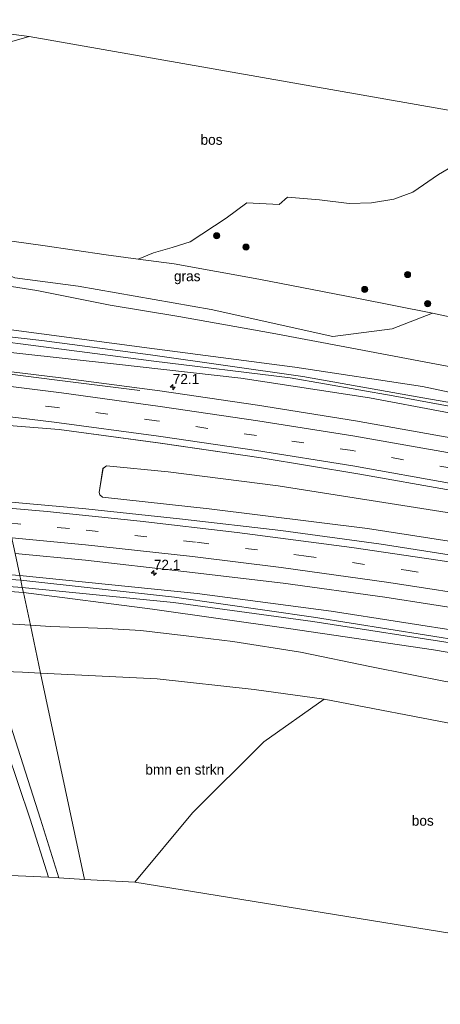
# Model space of a CAD drawing. Header units: millimetres. Extents: x 180000 to 190000, y 466229 to 468626.
# Tile 104 of 202: x 184206 to 184309, y 468375 to 468617. Entities that reach past the tile are written whole.
import ezdxf
from ezdxf.enums import TextEntityAlignment as Align

# ---------------------------------------------------------------- set-up
doc = ezdxf.new("R2010")
doc.units = ezdxf.units.MM
doc.linetypes.add('39strp', pattern=[12, 3, -9])
for name, color, linetype, lineweight in [('af-bs-rasterhekwerk', 8, 'hekwerk', 18), ('as-bs-kilometr', 13, 'Continuous', 18), ('bp-b5-bomenstruiken', 93, 'Continuous', 18), ('bp-b5-bos', 93, 'Continuous', 18), ('bp-b5-grasland', 93, 'Continuous', 18), ('bp-b5-overig', 93, 'Continuous', 18), ('bp-bs-boom', 93, 'Continuous', 18), ('gw-bs-insteekwatergang', 93, 'Continuous', 18), ('gw-bs-kruinlijn', 93, 'Continuous', 18), ('kd-bs-opnamedtmgrens', 173, 'Continuous', 18), ('mk-bs-39streep 0.15', 8, '39strp', 18), ('mk-bs-streep 0.15', 8, 'Continuous', 18), ('og-b5-water', 153, 'Continuous', 18), ('og-bs-hulpgeometrie', 53, 'Continuous', 18), ('vh-b5-verh_soort', 8, 'Continuous', 18)]:
    doc.layers.add(name, color=color, linetype=linetype, lineweight=lineweight)
doc.styles.add('rtw_iso', font='iso-rtw.shx')
doc.linetypes.add('hekwerk', pattern='A,7,-1.5,[1,RTW.shx,S=0.75,R=0,X=0,Y=0],-1.5', length=10)

# ---------------------------------------------------------------- blocks, each defined once
blk = doc.blocks.new('dtbattr-r')
at = {"style": 'rtw_iso'}
blk.add_attdef('TAG', text='', height=2.5, dxfattribs=at).set_placement((0, 0), align=Align.MIDDLE_CENTER)
blk = doc.blocks.new('d33az_ACAD_1_FMEBLOCK123')
at = {"layer": 'bp-b5-grasland'}
blk.add_polyline3d([(-69.42, 14.53, 40.48), (-92.84, 18.14, 40.31), (-117.39, 21.5, 40.13), (-141.49, 24.27, 40.05), (-165.12, 26.81, 40.03), (-185.22, 28.64, 39.81), (-189.27, 47.65, 39.62), (-171.67, 46.32, 39.79), (-146.92, 42.95, 39.82), (-122.19, 39.38, 39.96), (-98.55, 35.45, 40.11), (-75.48, 31.34, 40.25)], dxfattribs=at)
blk.add_polyline3d([(-4.19, 7.54, 40.81), (-0.52, 7.23, 40.96), (0.65, 7.66, 40.96), (1.19, 8.53, 40.96), (1.06, 9.59, 40.96), (0.57, 10.22, 40.95), (-9.37, 12.79, 40.64), (-47.17, 20.67, 40.23), (-75.08, 25.73, 39.91), (-118.05, 32.51, 39.69), (-144.99, 35.87, 39.41), (-160.12, 37.35, 39.36), (-160.96, 36.74, 39.38), (-161.89, 30.87, 39.5), (-161.69, 30.28, 39.5), (-161.05, 29.71, 39.5), (-134.96, 26.88, 39.92), (-96.17, 21.99, 40.04), (-65.63, 17.28, 40.25), (-33.16, 13.07, 40.63)], close=True, dxfattribs=at)
blk = doc.blocks.new('boom')
blk.add_hatch(color=256).paths.add_polyline_path([(-0.75, 0, 1), (0.75, 0, 1)])
blk.add_circle((0, 0), 0.75)
blk = doc.blocks.new('hecto')
for p, q in [((0, 0.625), (-0.625, 0)), ((0, -0.625), (0, 0.625)), ((-0.625, 0), (0.625, 0)), ((0.625, 0), (0, -0.625))]:
    blk.add_line(p, q)
blk = doc.blocks.new('dtbattr')
at = {"style": 'rtw_iso'}
blk.add_attdef('TAG', (0.59, 0.87), '', height=2.5, dxfattribs=at)

msp = doc.modelspace()

# ---------------------------------------------------------------- linework, layer by layer
at = {"layer": 'af-bs-rasterhekwerk'}
for points in [[(184187.96, 468564.5, 43.31), (184195.1, 468563.45, 43.32), (184211.55, 468561.22, 43.19), (184227.12, 468558.95, 43), (184234.95, 468557.88, 42.94), (184243.75, 468556.68, 42.99), (184264.5, 468552.97, 42.88), (184288.51, 468548.27, 42.67), (184306.97, 468544.61, 42.6), (184316.89, 468542.51, 42.67), (184326.35, 468540.64, 43.33), (184326.83, 468540.54, 43.45), (184338.21, 468538.13, 42.97), (184367.16, 468531.99, 43.13), (184391.92, 468526.66, 43.15), (184404.89, 468523.48, 43.35)], [(184211.02, 468456.39, 41.1), (184206.63, 468456.6, 41.07), (184188.76, 468457.32, 41.43), (184173.57, 468457.88, 41.77), (184147.99, 468458.87, 41.68), (184125.08, 468459.74, 41.73), (184103.2, 468460.66, 41.66), (184090.49, 468461.09, 41.56), (184072.01, 468461.25, 41.17), (184053.04, 468461.52, 41.26)], [(184211.02, 468456.39, 41.1), (184239.61, 468455.03, 41.25), (184263.3, 468452.37, 41.66)], [(184502.18, 468411.32, 40.91), (184488.07, 468415.11, 40.85), (184473.09, 468417.86, 40.87), (184428.4, 468425.56, 41.5), (184400.31, 468429.36, 42.27), (184367.83, 468434.04, 42.4), (184363.44, 468434.82, 42.35), (184347.48, 468436.93, 42.17), (184314.54, 468443.44, 42.25), (184280.5, 468450.03, 41.52), (184263.3, 468452.37, 41.66)]]:
    msp.add_polyline3d(points, dxfattribs=at)
at = {"layer": 'bp-b5-bomenstruiken'}
for points in [[(184329.9, 468528.03, 42.67), (184306.71, 468532.4, 42.51), (184285.52, 468536.39, 42.34), (184267.7, 468539.74, 42.58), (184244.89, 468543.83, 42.53), (184228.04, 468546.56, 42.73), (184210.11, 468550.16, 42.96), (184190.36, 468553.24, 43.1), (184188.88, 468560.21, 43.12), (184204.71, 468553.28, 42.95), (184220.25, 468551.2, 42.73), (184252.82, 468545.53, 42.55), (184282.62, 468538.92, 42.37), (184297.09, 468540.81, 42.33), (184306.97, 468544.61, 42.6), (184316.89, 468542.51, 42.67)], [(184340.72, 468518.97, 40.7), (184304.53, 468526.61, 40.46), (184273.27, 468531.41, 40.25), (184238.92, 468535.89, 39.95), (184192.75, 468542.03, 39.68), (184190.36, 468553.24, 43.1), (184210.11, 468550.16, 42.96), (184228.04, 468546.56, 42.73), (184244.89, 468543.83, 42.53), (184267.7, 468539.74, 42.58), (184285.52, 468536.39, 42.34), (184306.71, 468532.4, 42.51), (184329.9, 468528.03, 42.67)], [(183994.7, 468482.31, 38.3), (184027.26, 468482.55, 38.34), (184058.9, 468482.53, 38.41), (184079.81, 468482.25, 38.53), (184118.34, 468481.58, 38.6), (184156.13, 468479.6, 38.82), (184188.84, 468477.5, 38.96), (184206.8, 468476.16, 39.02), (184208.51, 468468.15, 41.5), (184187.8, 468469.41, 41.76), (184166.26, 468470.95, 41.77), (184143.42, 468471.87, 41.79), (184121.17, 468473.44, 41.76), (184100.44, 468473.71, 41.73), (184075.46, 468474.34, 41.57), (184049.47, 468473.45, 41.69), (184022.17, 468471.9, 41.51), (184006.12, 468472.36, 41.57), (183994.13, 468472.3, 41.63)], [(184314.54, 468443.44, 42.25), (184280.5, 468450.03, 41.52), (184263.3, 468452.37, 41.66), (184239.61, 468455.03, 41.25), (184211.02, 468456.39, 41.1), (184208.51, 468468.15, 41.5), (184213.45, 468467.85, 41.43), (184227.27, 468467.32, 41.18), (184235.61, 468466.88, 41.2), (184247.35, 468465.45, 41.31), (184258.08, 468464.14, 41.56), (184274.66, 468461.51, 41.75), (184292.1, 468457.9, 42.18), (184310.19, 468454.3, 42.51)], [(184188.76, 468457.32, 41.43), (184206.63, 468456.6, 41.07), (184211.02, 468456.39, 41.1), (184221.79, 468405.85, 40.44), (184215.51, 468406.22, 40.38), (184211.03, 468420.62, 40.28), (184203.63, 468443.65, 40.41)]]:
    msp.add_polyline3d(points, dxfattribs=at)
for points in [[(184387.92, 468477.48, 40.96), (184386.74, 468477.05, 40.96), (184383.07, 468477.36, 40.81), (184354.11, 468482.89, 40.63), (184321.63, 468487.1, 40.25), (184291.09, 468491.81, 40.04), (184252.31, 468496.7, 39.92), (184226.21, 468499.53, 39.5), (184225.57, 468500.1, 39.5), (184225.38, 468500.69, 39.5), (184226.31, 468506.56, 39.38), (184227.15, 468507.18, 39.36), (184242.27, 468505.69, 39.41), (184269.21, 468502.33, 39.69), (184312.18, 468495.55, 39.91), (184340.1, 468490.49, 40.23), (184377.89, 468482.61, 40.64), (184387.83, 468480.04, 40.95), (184388.32, 468479.41, 40.96), (184388.45, 468478.35, 40.96)], [(184446.31, 468435.82, 40.96), (184475.73, 468428.88, 41.38), (184431.87, 468435.77, 41.72), (184403.7, 468439.07, 42.53), (184382.11, 468443.13, 42.66), (184354.46, 468448.07, 42.56), (184332.1, 468451.27, 42.73), (184310.19, 468454.3, 42.51), (184292.1, 468457.9, 42.18), (184274.66, 468461.51, 41.75), (184258.08, 468464.14, 41.56), (184247.35, 468465.45, 41.31), (184235.61, 468466.88, 41.2), (184227.27, 468467.32, 41.18), (184213.45, 468467.85, 41.43), (184208.51, 468468.15, 41.5), (184206.8, 468476.16, 39.02), (184238.45, 468472.08, 39.24), (184271.75, 468467.34, 39.39), (184307.25, 468462.14, 39.71), (184343.65, 468455.91, 39.91), (184375.08, 468450.59, 40.35), (184404.85, 468444.6, 40.78)], [(184208.51, 468468.15, 41.5), (184211.02, 468456.39, 41.1), (184206.63, 468456.6, 41.07), (184188.76, 468457.32, 41.43), (184173.57, 468457.88, 41.77), (184147.99, 468458.87, 41.68), (184125.08, 468459.74, 41.73), (184103.2, 468460.66, 41.66), (184090.49, 468461.09, 41.56), (184072.01, 468461.25, 41.17), (184075.46, 468474.34, 41.57), (184100.44, 468473.71, 41.73), (184121.17, 468473.44, 41.76), (184143.42, 468471.87, 41.79), (184166.26, 468470.95, 41.77), (184187.8, 468469.41, 41.76)], [(184248.22, 468422.13, 40.99), (184234.11, 468405.13, 40.56), (184221.79, 468405.85, 40.44), (184211.02, 468456.39, 41.1), (184239.61, 468455.03, 41.25), (184263.3, 468452.37, 41.66), (184280.5, 468450.03, 41.52), (184265.68, 468439.55, 41.39)]]:
    msp.add_polyline3d(points, close=True, dxfattribs=at)
at = {"layer": 'bp-b5-bos'}
for points in [[(184195.99, 468608.93, 44.26), (184208.24, 468612.39, 44.08), (184321.13, 468592.54, 43.37)], [(184314.22, 468581.97, 43.29), (184308.43, 468578.63, 43.29), (184302.19, 468574.3, 43.29), (184297.55, 468572.57, 43.29), (184292.05, 468571.63, 43.29), (184286.62, 468571.52, 43.24), (184279.34, 468572.36, 43.22), (184271.52, 468573.04, 43.22), (184269.45, 468571.22, 43.21), (184261.53, 468571.68, 43.13), (184256.43, 468567.88, 43.11), (184247.66, 468562.12, 43.06), (184243.23, 468560.73, 43), (184238.65, 468559.39, 42.94), (184234.95, 468557.88, 42.94), (184227.12, 468558.95, 43), (184211.55, 468561.22, 43.19), (184195.1, 468563.45, 43.32)]]:
    msp.add_polyline3d(points, dxfattribs=at)
for points in [[(184208.43, 468420.62, 40.17), (184212.94, 468406.41, 40.32), (184096.43, 468411.49, 40.9), (184119.68, 468423.91, 41.08), (184134.86, 468431.93, 41.04), (184156.59, 468443.4, 41.02), (184168.2, 468449.99, 41.22), (184171.7, 468450.94, 41.16), (184178.84, 468452.12, 40.99), (184190.24, 468452.12, 40.89), (184196.55, 468451.21, 40.79), (184198.01, 468450.3, 40.74), (184199.04, 468449.17, 40.71), (184202.77, 468437.6, 40.26)], [(184355.94, 468407.73, 41.56), (184349.5, 468386.45, 40.95), (184234.11, 468405.13, 40.56), (184248.22, 468422.13, 40.99), (184265.68, 468439.55, 41.39), (184280.5, 468450.03, 41.52), (184314.54, 468443.44, 42.25), (184347.48, 468436.93, 42.17), (184363.44, 468434.82, 42.35)]]:
    msp.add_polyline3d(points, close=True, dxfattribs=at)
at = {"layer": 'bp-b5-grasland'}
for points in [[(184191.63, 468607.96, 44.25), (184185.95, 468607.88, 44.25), (184177.84, 468611.96, 44.24), (184176.86, 468616.55, 44.51), (184208.24, 468612.39, 44.08), (184195.99, 468608.93, 44.26)], [(184297.09, 468540.81, 42.33), (184282.62, 468538.92, 42.37), (184252.82, 468545.53, 42.55), (184220.25, 468551.2, 42.73), (184204.71, 468553.28, 42.95), (184188.88, 468560.21, 43.12), (184187.96, 468564.5, 43.31), (184195.1, 468563.45, 43.32), (184211.55, 468561.22, 43.19), (184227.12, 468558.95, 43), (184234.95, 468557.88, 42.94), (184243.75, 468556.68, 42.99), (184264.5, 468552.97, 42.88), (184288.51, 468548.27, 42.67), (184306.97, 468544.61, 42.6)]]:
    msp.add_polyline3d(points, close=True, dxfattribs=at)
for points in [[(184330.89, 468519.25, 40.15), (184303.24, 468524.14, 39.95), (184275.21, 468529.1, 39.83), (184237.97, 468534.38, 39.58), (184211.31, 468537.95, 39.49), (184193.19, 468539.96, 39.27), (184192.75, 468542.03, 39.68), (184238.92, 468535.89, 39.95), (184273.27, 468531.41, 40.25), (184304.53, 468526.61, 40.46), (184340.72, 468518.97, 40.7)], [(184328, 468517.01, 40.43), (184291.6, 468523.87, 40.2), (184260.08, 468528.7, 39.99), (184228.88, 468532.23, 39.94), (184194.04, 468536, 39.81), (184193.45, 468538.75, 39.29), (184238.77, 468532.89, 39.49), (184272.17, 468528.8, 39.59), (184297.39, 468524.38, 39.83), (184329.72, 468518.36, 40.14)], [(184312.38, 468513.93, 40.73), (184288.12, 468518.22, 40.58), (184264.18, 468522.07, 40.43), (184240.2, 468525.59, 40.28), (184215.95, 468528.76, 40.12), (184195.04, 468531.31, 40.02), (184194.04, 468536, 39.81), (184228.88, 468532.23, 39.94), (184260.08, 468528.7, 39.99), (184291.6, 468523.87, 40.2), (184328, 468517.01, 40.43)], [(183999.89, 468486.15, 38.29), (184040.54, 468486.74, 38.47), (184078.8, 468486.77, 38.51), (184119.05, 468485.9, 38.62), (184144.62, 468484.61, 38.88), (184176.22, 468482.7, 38.93), (184205.91, 468480.34, 39.02), (184206.16, 468479.14, 38.77), (184163.44, 468482.04, 38.5), (184120.81, 468484.44, 38.41), (184078.39, 468485.46, 38.2), (184029.58, 468485.86, 38.13), (183995.35, 468485.07, 37.97)], [(184315.64, 468466.32, 39.72), (184282.21, 468471.59, 39.52), (184249.34, 468475.92, 39.33), (184205.91, 468480.34, 39.02), (184204.76, 468485.71, 39.28), (184222.06, 468484.05, 39.37), (184246.12, 468481.34, 39.53), (184270.44, 468478.42, 39.67), (184295.31, 468474.98, 39.84), (184318.31, 468471.45, 40.11)], [(183995.12, 468483.89, 38.01), (184028.63, 468484.54, 38.09), (184078.57, 468483.96, 38.17), (184120.42, 468483.1, 38.28), (184162.46, 468480.61, 38.49), (184206.53, 468477.4, 38.69), (184206.8, 468476.16, 39.02), (184188.84, 468477.5, 38.96), (184156.13, 468479.6, 38.82), (184118.34, 468481.58, 38.6), (184079.81, 468482.25, 38.53), (184058.9, 468482.53, 38.41), (184027.26, 468482.55, 38.34), (183994.7, 468482.31, 38.3)], [(184314.72, 468464.22, 39.15), (184277.82, 468470.07, 39.06), (184243.8, 468474.99, 38.89), (184206.16, 468479.14, 38.77), (184205.91, 468480.34, 39.02), (184249.34, 468475.92, 39.33), (184282.21, 468471.59, 39.52), (184315.64, 468466.32, 39.72)], [(184343.65, 468455.91, 39.91), (184307.25, 468462.14, 39.71), (184271.75, 468467.34, 39.39), (184238.45, 468472.08, 39.24), (184206.8, 468476.16, 39.02), (184206.53, 468477.4, 38.69), (184243.61, 468473.72, 38.89), (184277.69, 468469.07, 39.05), (184314.54, 468463.33, 39.14)]]:
    msp.add_polyline3d(points, dxfattribs=at)
at = {"layer": 'bp-b5-overig'}
msp.add_polyline3d([(184316.89, 468542.51, 42.67), (184306.97, 468544.61, 42.6), (184288.51, 468548.27, 42.67), (184264.5, 468552.97, 42.88), (184243.75, 468556.68, 42.99), (184234.95, 468557.88, 42.94), (184238.65, 468559.39, 42.94), (184243.23, 468560.73, 43), (184247.66, 468562.12, 43.06), (184256.43, 468567.88, 43.11), (184261.53, 468571.68, 43.13), (184269.45, 468571.22, 43.21), (184271.52, 468573.04, 43.22), (184279.34, 468572.36, 43.22), (184286.62, 468571.52, 43.24), (184292.05, 468571.63, 43.29), (184297.55, 468572.57, 43.29), (184302.19, 468574.3, 43.29), (184308.43, 468578.63, 43.29), (184314.22, 468581.97, 43.29)], dxfattribs=at)
at = {"layer": 'gw-bs-insteekwatergang'}
for points in [[(184192.75, 468542.03, 39.68), (184238.92, 468535.89, 39.95), (184273.27, 468531.41, 40.25), (184304.53, 468526.61, 40.46), (184340.72, 468518.97, 40.7), (184377.86, 468511.01, 41.03), (184409.49, 468504.11, 41.4), (184441.81, 468496.63, 41.57), (184473.4, 468487.47, 42), (184509.13, 468478.02, 42.23), (184512.29, 468476.63, 42.25), (184512.51, 468475.18, 42.25), (184511.37, 468473.68, 42.28), (184509.75, 468472.85, 42.3), (184496.4, 468475.7, 42.25), (184463.7, 468484.94, 41.82), (184431.23, 468493.92, 41.4), (184398.41, 468502.06, 41.07), (184363.18, 468509.77, 40.8), (184328, 468517.01, 40.43), (184291.6, 468523.87, 40.2), (184260.08, 468528.7, 39.99), (184228.88, 468532.23, 39.94), (184194.04, 468536, 39.81)], [(184205.91, 468480.34, 39.02), (184176.22, 468482.7, 38.93), (184144.62, 468484.61, 38.88), (184119.05, 468485.9, 38.62), (184078.8, 468486.77, 38.51), (184040.54, 468486.74, 38.47), (183999.89, 468486.15, 38.29), (183988.37, 468486.06, 38.3), (183961.88, 468484.61, 38.32), (183946.46, 468483.88, 38.34), (183925.13, 468482.83, 38.42), (183897.44, 468480.11, 38.21), (183882.58, 468479.55, 38.21), (183847.3, 468476.49, 38.36), (183825.44, 468474.19, 38.27), (183790.87, 468468.08, 38.15)], [(184206.8, 468476.16, 39.02), (184188.84, 468477.5, 38.96), (184156.13, 468479.6, 38.82), (184118.34, 468481.58, 38.6), (184079.81, 468482.25, 38.53), (184058.9, 468482.53, 38.41), (184027.26, 468482.55, 38.34), (183994.7, 468482.31, 38.3), (183970.08, 468481.18, 38.32), (183962.35, 468480.82, 38.33), (183928.34, 468478.32, 38.29), (183894.24, 468475.3, 38.23), (183863.2, 468471.85, 38.28), (183829.23, 468467.53, 38.22), (183791.75, 468462.34, 38.14)], [(184205.91, 468480.34, 39.02), (184249.34, 468475.92, 39.33), (184282.21, 468471.59, 39.52), (184315.64, 468466.32, 39.72), (184346.47, 468460.9, 39.89), (184379.07, 468454.65, 40.33), (184408.36, 468448.17, 40.7), (184447.14, 468440.3, 41.2), (184473.81, 468433.95, 41.38), (184475.77, 468432.66, 41.29), (184476.42, 468431.61, 41.23), (184476.76, 468430.29, 41.22), (184476.42, 468429.4, 41.24), (184475.73, 468428.88, 41.38)], [(184206.8, 468476.16, 39.02), (184238.45, 468472.08, 39.24), (184271.75, 468467.34, 39.39), (184307.25, 468462.14, 39.71), (184343.65, 468455.91, 39.91), (184375.08, 468450.59, 40.35), (184404.85, 468444.6, 40.78)]]:
    msp.add_polyline3d(points, dxfattribs=at)
at = {"layer": 'gw-bs-kruinlijn'}
for points in [[(184190.36, 468553.24, 43.1), (184210.11, 468550.16, 42.96), (184228.04, 468546.56, 42.73), (184244.89, 468543.83, 42.53), (184267.7, 468539.74, 42.58), (184285.52, 468536.39, 42.34), (184306.71, 468532.4, 42.51), (184329.9, 468528.03, 42.67), (184366.41, 468519.59, 42.79), (184382.55, 468515.39, 42.84), (184408.61, 468509.06, 42.66)], [(184208.51, 468468.15, 41.5), (184187.8, 468469.41, 41.76), (184166.26, 468470.95, 41.77), (184143.42, 468471.87, 41.79), (184121.17, 468473.44, 41.76), (184100.44, 468473.71, 41.73), (184075.46, 468474.34, 41.57), (184049.47, 468473.45, 41.69)], [(184208.51, 468468.15, 41.5), (184213.45, 468467.85, 41.43), (184227.27, 468467.32, 41.18), (184235.61, 468466.88, 41.2), (184247.35, 468465.45, 41.31), (184258.08, 468464.14, 41.56), (184274.66, 468461.51, 41.75), (184292.1, 468457.9, 42.18), (184310.19, 468454.3, 42.51), (184332.1, 468451.27, 42.73), (184354.46, 468448.07, 42.56), (184382.11, 468443.13, 42.66), (184403.7, 468439.07, 42.53)]]:
    msp.add_polyline3d(points, dxfattribs=at)
at = {"layer": 'kd-bs-opnamedtmgrens'}
for points in [[(184176.86, 468616.55, 44.51), (184208.24, 468612.39, 44.08), (184321.13, 468592.54, 43.37), (184387.81, 468578.69, 43.88), (184422.58, 468568.81, 43.73), (184472.79, 468554.8, 43.87), (184474.88, 468554.31, 43.17), (184489.2, 468550.95, 42.8), (184513.43, 468545.19, 42.8), (184538.6, 468536.8, 43.28), (184550.71, 468532.5, 42.86), (184551.75, 468532.12, 43.26)], [(183803.02, 468388.9, 40.84), (183892.16, 468401.52, 40.13), (183895.6, 468401.77, 40.15), (183966.74, 468406.93, 40.69), (183975.76, 468407.43, 42.14), (183978.75, 468407.65, 42.15), (183985.61, 468407.88, 41.87), (183988.45, 468407.95, 41.74), (183994.58, 468408.02, 40.57), (184003.12, 468409.22, 40.36), (184058.25, 468411.42, 40.27), (184088.12, 468411.52, 41.03), (184096.43, 468411.49, 40.9), (184212.94, 468406.41, 40.32), (184215.51, 468406.22, 40.38), (184221.79, 468405.85, 40.44)], [(184424.36, 468375.22, 40.79), (184352.65, 468386, 40.82), (184349.5, 468386.45, 40.95), (184234.11, 468405.13, 40.56), (184221.79, 468405.85, 40.44)]]:
    msp.add_polyline3d(points, dxfattribs=at)
at = {"layer": 'mk-bs-39streep 0.15'}
for points in [[(184572.78, 468438.37, 43.44), (184548.61, 468446.41, 43.04), (184525.36, 468453.81, 42.72), (184502.03, 468461.01, 42.41), (184478.54, 468467.8, 42.02), (184454.97, 468474.34, 41.85), (184431.37, 468480.54, 41.62), (184407.54, 468486.35, 41.33), (184383.83, 468491.81, 41.08), (184359.89, 468497, 40.84), (184335.93, 468501.96, 40.69), (184311.75, 468506.59, 40.59), (184287.38, 468510.94, 40.4), (184263.88, 468514.63, 40.14), (184239.41, 468518.23, 40.01), (184215.2, 468521.5, 39.88), (184196.65, 468523.75, 39.84)], [(184203.16, 468493.21, 39.58), (184222.16, 468491.43, 39.68), (184249.26, 468488.46, 39.8), (184275.53, 468485.16, 39.93), (184300.52, 468481.62, 40.1), (184325.44, 468477.71, 40.31), (184348.96, 468473.67, 40.5), (184373.17, 468469.15, 40.72), (184398.9, 468463.96, 40.98), (184426.12, 468458.01, 41.3), (184453.01, 468451.66, 41.61), (184478.64, 468445.17, 41.92), (184502.04, 468438.89, 42.24), (184524.18, 468432.59, 42.56), (184546.83, 468425.84, 42.9), (184569.94, 468418.57, 43.27), (184577.87, 468415.96, 43.41)]]:
    msp.add_polyline3d(points, dxfattribs=at)
at = {"layer": 'mk-bs-streep 0.15'}
for points in [[(184235.3, 468525.63, 40.46), (184215.08, 468528.18, 40.1), (184195.17, 468530.69, 40.03)], [(184571.82, 468442.63, 43.61), (184549.29, 468450.07, 43.26), (184526.86, 468457.2, 42.84), (184501.89, 468464.86, 42.51), (184479.06, 468471.5, 42.19), (184455.31, 468478.03, 41.83), (184432.27, 468484.05, 41.63), (184407.53, 468490.1, 41.37), (184384.02, 468495.46, 41.04), (184360.28, 468500.67, 40.93), (184336.03, 468505.63, 40.72), (184320.09, 468508.75, 40.64), (184312.09, 468510.23, 40.57), (184287.47, 468514.58, 40.47), (184264.22, 468518.25, 40.13), (184240.27, 468521.78, 40.05), (184216.18, 468525.07, 39.99), (184195.83, 468527.59, 39.91)], [(184573.7, 468434.26, 43.43), (184548.28, 468442.63, 42.84), (184524.77, 468450.16, 42.65), (184501.6, 468457.35, 42.37), (184477.8, 468464.28, 42.13), (184454.5, 468470.73, 41.87), (184431.44, 468476.74, 41.51), (184407.15, 468482.71, 41.24), (184383.66, 468488.16, 41.1), (184360.14, 468493.23, 40.8), (184335.76, 468498.24, 40.53), (184312.08, 468502.77, 40.36), (184287.53, 468507.16, 40.25), (184263.93, 468510.92, 40.11), (184239.89, 468514.48, 39.92), (184214.31, 468517.89, 39.84), (184197.46, 468519.96, 39.66)], [(184202.38, 468496.89, 39.68), (184212.6, 468495.98, 39.73), (184235.38, 468493.66, 39.86), (184259.19, 468490.89, 39.94), (184287.21, 468487.2, 40.1), (184313.28, 468483.32, 40.3), (184337.58, 468479.31, 40.51), (184360.36, 468475.25, 40.69), (184386.45, 468470.2, 40.94), (184407.12, 468465.89, 41.17), (184430.24, 468460.74, 41.44), (184454.58, 468454.98, 41.72), (184479.6, 468448.65, 42.03), (184506.47, 468441.4, 42.4), (184534.39, 468433.37, 42.8), (184559.43, 468425.71, 43.19), (184576.99, 468420.05, 43.49)], [(184203.94, 468489.55, 39.5), (184222.02, 468487.86, 39.59), (184248.2, 468484.97, 39.71), (184269.94, 468482.26, 39.81), (184296.28, 468478.63, 39.99), (184321.66, 468474.69, 40.2), (184345.82, 468470.58, 40.39), (184371.53, 468465.82, 40.63), (184397.81, 468460.52, 40.89), (184423.23, 468454.99, 41.17), (184448.82, 468448.99, 41.48), (184472.94, 468442.96, 41.77), (184496.06, 468436.83, 42.08), (184520.75, 468429.88, 42.43), (184548.52, 468421.58, 42.85), (184573.95, 468413.53, 43.26), (184578.74, 468411.94, 43.34)]]:
    msp.add_polyline3d(points, dxfattribs=at)
at = {"layer": 'og-b5-water'}
for points in [[(184511.4, 468474.87, 41.87), (184510.21, 468474.54, 41.87), (184495.67, 468478.52, 41.69), (184447.51, 468491.41, 41.18), (184425.82, 468497.43, 40.88), (184382.87, 468507.32, 40.52), (184329.72, 468518.36, 40.14), (184297.39, 468524.38, 39.83), (184272.17, 468528.8, 39.59), (184238.77, 468532.89, 39.49), (184193.45, 468538.75, 39.29), (184193.19, 468539.96, 39.27), (184211.31, 468537.95, 39.49), (184237.97, 468534.38, 39.58), (184275.21, 468529.1, 39.83), (184303.24, 468524.14, 39.95), (184330.89, 468519.25, 40.15), (184375.48, 468509.8, 40.48), (184400.83, 468503.99, 40.7), (184425.38, 468498.4, 41), (184442.63, 468493.87, 41.23), (184474.11, 468485.61, 41.65), (184510.2, 468476.63, 41.87), (184511.38, 468475.54, 41.87)], [(184078.39, 468485.46, 38.2), (184120.81, 468484.44, 38.41), (184163.44, 468482.04, 38.5), (184206.16, 468479.14, 38.77), (184206.53, 468477.4, 38.69), (184162.46, 468480.61, 38.49), (184120.42, 468483.1, 38.28), (184078.57, 468483.96, 38.17), (184028.63, 468484.54, 38.09), (183995.12, 468483.89, 38.01), (183962.12, 468482.28, 38.02), (183913.66, 468478.18, 37.88), (183882.12, 468475.34, 37.81), (183852.75, 468472, 37.83), (183824.71, 468468.63, 37.86), (183791.57, 468463.56, 37.89), (183791.3, 468465.29, 37.88), (183822.86, 468469.99, 37.88), (183853.53, 468473.61, 37.83), (183885.61, 468476.93, 37.96), (183920.14, 468480.14, 37.86), (183960.88, 468483.7, 37.97), (183995.35, 468485.07, 37.97), (184029.58, 468485.86, 38.13)], [(184471.56, 468431.55, 40.96), (184470.65, 468431.44, 40.96), (184444.84, 468438.02, 40.74), (184381.28, 468452.23, 40.05), (184354.47, 468456.82, 39.69), (184314.54, 468463.33, 39.14), (184277.69, 468469.07, 39.05), (184243.61, 468473.72, 38.89), (184206.53, 468477.4, 38.69), (184206.16, 468479.14, 38.77), (184243.8, 468474.99, 38.89), (184277.82, 468470.07, 39.06), (184314.72, 468464.22, 39.15), (184354.69, 468457.64, 39.69), (184381.44, 468452.91, 40.05), (184430.51, 468442.03, 40.58), (184469.21, 468433.18, 40.94), (184471.68, 468432.33, 40.95), (184471.75, 468431.88, 40.96)]]:
    msp.add_polyline3d(points, close=True, dxfattribs=at)
at = {"layer": 'og-bs-hulpgeometrie'}
msp.add_polyline3d([(184204.76, 468485.71, 39.28), (184205.91, 468480.34, 39.02), (184206.16, 468479.14, 38.77), (184206.53, 468477.4, 38.69), (184206.8, 468476.16, 39.02), (184208.51, 468468.15, 41.5), (184211.02, 468456.39, 41.1), (184221.79, 468405.85, 40.44)], dxfattribs=at)
at = {"layer": 'vh-b5-verh_soort'}
for points in [[(184311.78, 468501.16, 40.25), (184288.71, 468505.27, 40.11), (184265.07, 468509.2, 39.96), (184240.35, 468512.77, 39.82), (184215.6, 468516.14, 39.79), (184197.99, 468517.47, 39.62), (184197.46, 468519.96, 39.66), (184196.65, 468523.75, 39.84), (184195.83, 468527.59, 39.91), (184195.17, 468530.69, 40.03), (184195.04, 468531.31, 40.02), (184215.95, 468528.76, 40.12), (184240.2, 468525.59, 40.28), (184264.18, 468522.07, 40.43), (184288.12, 468518.22, 40.58), (184312.38, 468513.93, 40.73)], [(184318.31, 468471.45, 40.11), (184295.31, 468474.98, 39.84), (184270.44, 468478.42, 39.67), (184246.12, 468481.34, 39.53), (184222.06, 468484.05, 39.37), (184204.76, 468485.71, 39.28), (184202.04, 468498.46, 39.81), (184222.14, 468496.63, 40.03), (184245.77, 468494.09, 40.05), (184269.88, 468491.32, 40.13), (184294.43, 468487.96, 40.31), (184317.84, 468484.35, 40.48)], [(184203.63, 468443.65, 40.41), (184211.03, 468420.62, 40.28), (184215.51, 468406.22, 40.38), (184212.94, 468406.41, 40.32), (184208.43, 468420.62, 40.17), (184202.77, 468437.6, 40.26)]]:
    msp.add_polyline3d(points, dxfattribs=at)

# ---------------------------------------------------------------- block references
at = {"layer": 'as-bs-kilometr'}
ref = msp.add_blockref('dtbattr', (184243.38, 468526.47, 40.26), dxfattribs=at)
ref.add_attrib('TAG', '72.1', dxfattribs={"layer": '0', "height": 2.5, "style": 'rtw_iso'}).set_placement((184243.38, 468526.47, 40.26), align=Align.BOTTOM_LEFT)
for p in [(184243.38, 468526.47, 40.26), (184238.75, 468480.92, 39.51)]:
    msp.add_blockref('hecto', p, dxfattribs=at)
ref = msp.add_blockref('dtbattr', (184238.75, 468480.92, 39.51), dxfattribs=at)
ref.add_attrib('TAG', '72.1', dxfattribs={"layer": '0', "height": 2.5, "style": 'rtw_iso'}).set_placement((184238.75, 468480.92, 39.51), align=Align.BOTTOM_LEFT)
at = {"layer": 'bp-b5-bomenstruiken'}
ref = msp.add_blockref('dtbattr-r', (184236.67, 468430.76, 41.11), dxfattribs=at)
ref.add_attrib('TAG', 'bmn en strkn', dxfattribs={"layer": '0', "height": 2.5, "style": 'rtw_iso'}).set_placement((184236.67, 468430.76, 41.11), align=Align.BOTTOM_LEFT)
at = {"layer": 'bp-b5-bos'}
ref = msp.add_blockref('dtbattr-r', (184250.19, 468585.14, 43.39), dxfattribs=at)
ref.add_attrib('TAG', 'bos', dxfattribs={"layer": '0', "height": 2.5, "style": 'rtw_iso'}).set_placement((184250.19, 468585.14, 43.39), align=Align.BOTTOM_LEFT)
ref = msp.add_blockref('dtbattr-r', (184301.92, 468418.24, 41.53), dxfattribs=at)
ref.add_attrib('TAG', 'bos', dxfattribs={"layer": '0', "height": 2.5, "style": 'rtw_iso'}).set_placement((184301.92, 468418.24, 41.53), align=Align.BOTTOM_LEFT)
at = {"layer": 'bp-b5-grasland'}
ref = msp.add_blockref('dtbattr-r', (184243.68, 468551.71, 42.86), dxfattribs=at)
ref.add_attrib('TAG', 'gras', dxfattribs={"layer": '0', "height": 2.5, "style": 'rtw_iso'}).set_placement((184243.68, 468551.71, 42.86), align=Align.BOTTOM_LEFT)
msp.add_blockref('d33az_ACAD_1_FMEBLOCK123', (184387.26, 468469.82), dxfattribs=at)
at = {"layer": 'bp-bs-boom'}
for p in [(184254.14, 468563.58, 43.06), (184261.34, 468560.81, 42.95), (184300.9, 468554.09, 42.63), (184290.41, 468550.43, 42.72), (184305.81, 468546.95, 42.62)]:
    msp.add_blockref('boom', p, dxfattribs=at)

doc.saveas('drawing.dxf')
